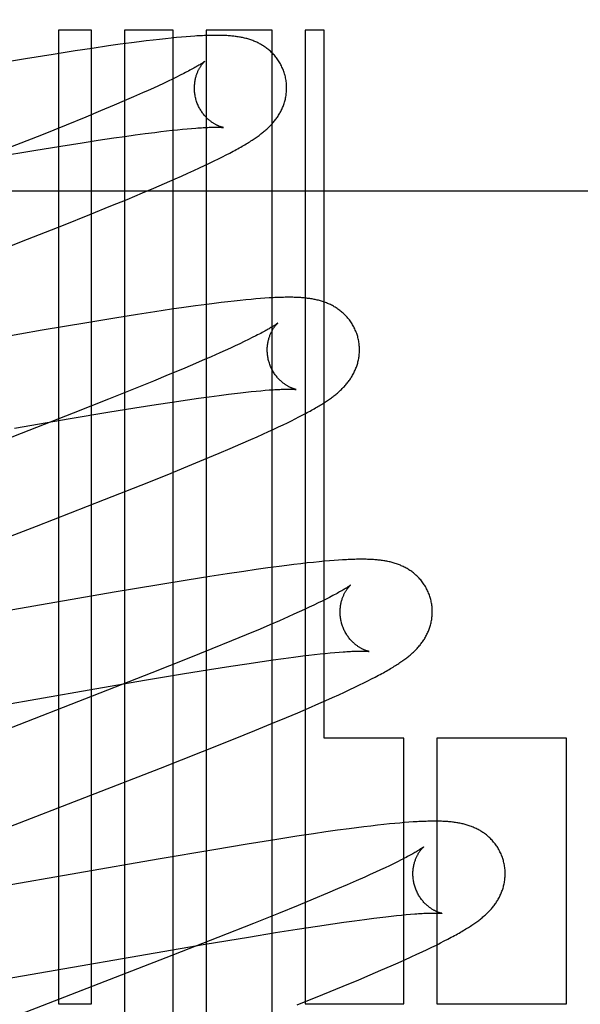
# Model space of a CAD drawing. Header units: inches. Extents: x 0 to 227, y 0 to 147.
# Tile 30 of 69: x 79.439 to 79.561, y 75.107 to 75.321. Entities that reach past the tile are written whole.
import ezdxf

# ---------------------------------------------------------------- set-up
doc = ezdxf.new("R2010")
doc.units = ezdxf.units.IN
doc.header["$LTSCALE"] = 12.505625
doc.header["$MEASUREMENT"] = 0
doc.linetypes.add('HIDDEN', pattern=[0.2, 0.1, -0.1])
doc.layers.add('DEFAULT_2', color=8, linetype='HIDDEN')

msp = doc.modelspace()

# ---------------------------------------------------------------- linework, layer by layer
at = {"layer": 'DEFAULT_2', "color": 8, "linetype": 'HIDDEN'}
for p, q in [((79.4546, 75.31843), (79.44746, 75.31843)), ((79.44746, 75.31843), (79.44746, 75.10738)), ((79.4546, 75.10738), (79.4546, 75.31843)), ((79.47234, 75.31843), (79.46174, 75.31843)), ((79.46174, 75.31843), (79.46174, 75.01264)), ((79.47234, 74.95919), (79.47234, 75.31843)), ((79.49377, 75.31843), (79.47948, 75.31843)), ((79.47948, 75.31843), (79.47948, 74.94957)), ((79.49377, 74.93431), (79.49377, 75.31843)), ((79.50506, 75.31843), (79.50091, 75.31843)), ((79.50091, 75.31843), (79.50091, 75.10738)), ((79.50506, 75.16498), (79.50506, 75.31843)), ((79.46648, 75.31613), (79.46492, 75.31593)), ((79.46795, 75.31631), (79.46648, 75.31613)), ((79.46934, 75.31647), (79.46795, 75.31631)), ((79.47065, 75.31661), (79.46934, 75.31647)), ((79.47188, 75.31674), (79.47065, 75.31661)), ((79.47303, 75.31685), (79.47188, 75.31674)), ((79.47412, 75.31695), (79.47303, 75.31685)), ((79.47514, 75.31703), (79.47412, 75.31695)), ((79.4761, 75.31711), (79.47514, 75.31703)), ((79.45108, 75.31396), (79.4463, 75.31321)), ((79.45476, 75.31452), (79.45108, 75.31396)), ((79.45829, 75.31503), (79.45476, 75.31452)), ((79.46084, 75.31539), (79.45829, 75.31503)), ((79.46331, 75.31573), (79.46084, 75.31539)), ((79.46492, 75.31593), (79.46331, 75.31573)), ((79.4403, 75.31224), (79.43191, 75.31084)), ((79.4463, 75.31321), (79.4403, 75.31224)), ((79.47215, 75.30784), (79.47121, 75.30738)), ((79.47303, 75.30827), (79.47215, 75.30784)), ((79.47385, 75.30868), (79.47303, 75.30827)), ((79.47461, 75.30906), (79.47385, 75.30868)), ((79.46688, 75.30539), (79.46566, 75.30485)), ((79.46804, 75.30592), (79.46688, 75.30539)), ((79.46915, 75.30642), (79.46804, 75.30592)), ((79.47021, 75.30691), (79.46915, 75.30642)), ((79.47121, 75.30738), (79.47021, 75.30691)), ((79.46374, 75.304), (79.46171, 75.30312)), ((79.46566, 75.30485), (79.46374, 75.304)), ((79.45956, 75.30221), (79.45655, 75.30094)), ((79.46171, 75.30312), (79.45956, 75.30221)), ((79.45335, 75.29962), (79.44914, 75.29789)), ((79.45655, 75.30094), (79.45335, 75.29962)), ((79.44914, 75.29789), (79.44376, 75.29573)), ((79.4721, 75.29675), (79.47324, 75.29687)), ((79.47324, 75.29687), (79.47433, 75.29698)), ((79.47433, 75.29698), (79.47535, 75.29707)), ((79.47535, 75.29707), (79.47631, 75.29716)), ((79.44376, 75.29573), (79.43613, 75.2927)), ((79.45607, 75.29459), (79.45942, 75.29509)), ((79.45942, 75.29509), (79.46181, 75.29543)), ((79.46181, 75.29543), (79.4641, 75.29575)), ((79.4641, 75.29575), (79.46628, 75.29604)), ((79.46628, 75.29604), (79.46834, 75.2963)), ((79.46834, 75.2963), (79.46965, 75.29646)), ((79.46965, 75.29646), (79.4709, 75.29661)), ((79.4709, 75.29661), (79.4721, 75.29675)), ((79.44209, 75.29237), (79.44794, 75.29332)), ((79.44794, 75.29332), (79.45256, 75.29405)), ((79.45256, 75.29405), (79.45607, 75.29459)), ((79.43385, 75.29099), (79.44209, 75.29237)), ((79.48118, 75.2901), (79.48211, 75.29055)), ((79.48211, 75.29055), (79.48298, 75.29099)), ((79.48298, 75.29099), (79.48381, 75.29141)), ((79.48381, 75.29141), (79.48458, 75.29181)), ((79.4768, 75.28803), (79.47801, 75.28859)), ((79.47801, 75.28859), (79.47914, 75.28912)), ((79.47914, 75.28912), (79.48019, 75.28962)), ((79.48019, 75.28962), (79.48118, 75.2901)), ((79.47045, 75.28522), (79.47272, 75.28621)), ((79.47272, 75.28621), (79.47416, 75.28684)), ((79.47416, 75.28684), (79.47552, 75.28745)), ((79.47552, 75.28745), (79.4768, 75.28803)), ((79.46568, 75.28319), (79.4681, 75.28421)), ((79.4681, 75.28421), (79.47045, 75.28522)), ((79.28326, 75.28363), (79.78326, 75.28363)), ((79.46232, 75.28178), (79.46568, 75.28319)), ((79.45425, 75.27849), (79.45882, 75.28034)), ((79.45882, 75.28034), (79.46232, 75.28178)), ((79.44852, 75.2762), (79.45425, 75.27849)), ((79.43946, 75.27262), (79.44852, 75.2762)), ((79.39663, 75.256), (79.43946, 75.27262)), ((79.47717, 75.25867), (79.47461, 75.25832)), ((79.47965, 75.25901), (79.47717, 75.25867)), ((79.48124, 75.25921), (79.47965, 75.25901)), ((79.48276, 75.2594), (79.48124, 75.25921)), ((79.4842, 75.25957), (79.48276, 75.2594)), ((79.48557, 75.25972), (79.4842, 75.25957)), ((79.48686, 75.25986), (79.48557, 75.25972)), ((79.48807, 75.25999), (79.48686, 75.25986)), ((79.48921, 75.26009), (79.48807, 75.25999)), ((79.49027, 75.26019), (79.48921, 75.26009)), ((79.49128, 75.26027), (79.49027, 75.26019)), ((79.49222, 75.26034), (79.49128, 75.26027)), ((79.4646, 75.25682), (79.4597, 75.25604)), ((79.46836, 75.2574), (79.4646, 75.25682)), ((79.47199, 75.25794), (79.46836, 75.2574)), ((79.47461, 75.25832), (79.47199, 75.25794)), ((79.45358, 75.25504), (79.44395, 75.25341)), ((79.4597, 75.25604), (79.45358, 75.25504)), ((79.44395, 75.25341), (79.39872, 75.24554)), ((79.49024, 75.25219), (79.48946, 75.2518)), ((79.48578, 75.25002), (79.48472, 75.24953)), ((79.48679, 75.25049), (79.48578, 75.25002)), ((79.48774, 75.25095), (79.48679, 75.25049)), ((79.48863, 75.25138), (79.48774, 75.25095)), ((79.48946, 75.2518), (79.48863, 75.25138)), ((79.48242, 75.24849), (79.48057, 75.24767)), ((79.4836, 75.24902), (79.48242, 75.24849)), ((79.48472, 75.24953), (79.4836, 75.24902)), ((79.47652, 75.24591), (79.47433, 75.24498)), ((79.4786, 75.24681), (79.47652, 75.24591)), ((79.48057, 75.24767), (79.4786, 75.24681)), ((79.47126, 75.2437), (79.46802, 75.24236)), ((79.47433, 75.24498), (79.47126, 75.2437)), ((79.46802, 75.24236), (79.46374, 75.24062)), ((79.46374, 75.24062), (79.45831, 75.23844)), ((79.48012, 75.23899), (79.48229, 75.23928)), ((79.48229, 75.23928), (79.48434, 75.23954)), ((79.48434, 75.23954), (79.48564, 75.2397)), ((79.48564, 75.2397), (79.48688, 75.23984)), ((79.48688, 75.23984), (79.48807, 75.23998)), ((79.48807, 75.23998), (79.48921, 75.2401)), ((79.48921, 75.2401), (79.49028, 75.2402)), ((79.49028, 75.2402), (79.4913, 75.2403)), ((79.4913, 75.2403), (79.49225, 75.24038)), ((79.45831, 75.23844), (79.45061, 75.23539)), ((79.46402, 75.23657), (79.46862, 75.2373)), ((79.46862, 75.2373), (79.47213, 75.23784)), ((79.47213, 75.23784), (79.47546, 75.23833)), ((79.47546, 75.23833), (79.47784, 75.23867)), ((79.47784, 75.23867), (79.48012, 75.23899)), ((79.45061, 75.23539), (79.43933, 75.23098)), ((79.44996, 75.23425), (79.45818, 75.23562)), ((79.45818, 75.23562), (79.46402, 75.23657)), ((79.49957, 75.2346), (79.50031, 75.23499)), ((79.50031, 75.23499), (79.50101, 75.23536)), ((79.43795, 75.23219), (79.44996, 75.23425)), ((79.49517, 75.23244), (79.49616, 75.23291)), ((79.49616, 75.23291), (79.49708, 75.23336)), ((79.49708, 75.23336), (79.49796, 75.23379)), ((79.49796, 75.23379), (79.49879, 75.2342)), ((79.49879, 75.2342), (79.49957, 75.2346)), ((79.43933, 75.23098), (79.40177, 75.21643)), ((79.49051, 75.2303), (79.49178, 75.23088)), ((79.49178, 75.23088), (79.49299, 75.23142)), ((79.49299, 75.23142), (79.49411, 75.23194)), ((79.49411, 75.23194), (79.49517, 75.23244)), ((79.4847, 75.22776), (79.487, 75.22875)), ((79.487, 75.22875), (79.48916, 75.2297)), ((79.48916, 75.2297), (79.49051, 75.2303)), ((79.47897, 75.22535), (79.48229, 75.22674)), ((79.48229, 75.22674), (79.4847, 75.22776)), ((79.47552, 75.22393), (79.47897, 75.22535)), ((79.46536, 75.21982), (79.47102, 75.22209)), ((79.47102, 75.22209), (79.47552, 75.22393)), ((79.45742, 75.21668), (79.46536, 75.21982)), ((79.44269, 75.21093), (79.45742, 75.21668)), ((79.42056, 75.20237), (79.44269, 75.21093)), ((79.5014, 75.20294), (79.49999, 75.20278)), ((79.50273, 75.20308), (79.5014, 75.20294)), ((79.50399, 75.20321), (79.50273, 75.20308)), ((79.50515, 75.20332), (79.50399, 75.20321)), ((79.50624, 75.20341), (79.50515, 75.20332)), ((79.50724, 75.20349), (79.50624, 75.20341)), ((79.50818, 75.20356), (79.50724, 75.20349)), ((79.48766, 75.20113), (79.48403, 75.20059)), ((79.49029, 75.20151), (79.48766, 75.20113)), ((79.49284, 75.20187), (79.49029, 75.20151)), ((79.49533, 75.2022), (79.49284, 75.20187)), ((79.49694, 75.20241), (79.49533, 75.2022)), ((79.4985, 75.2026), (79.49694, 75.20241)), ((79.49999, 75.20278), (79.4985, 75.2026)), ((79.47534, 75.19922), (79.4692, 75.19822)), ((79.48025, 75.2), (79.47534, 75.19922)), ((79.48403, 75.20059), (79.48025, 75.2)), ((79.45954, 75.19659), (79.41535, 75.18889)), ((79.4692, 75.19822), (79.45954, 75.19659)), ((79.50464, 75.1947), (79.50376, 75.19427)), ((79.50546, 75.19511), (79.50464, 75.1947)), ((79.50622, 75.19549), (79.50546, 75.19511)), ((79.49965, 75.19235), (79.49849, 75.19182)), ((79.50076, 75.19286), (79.49965, 75.19235)), ((79.50182, 75.19335), (79.50076, 75.19286)), ((79.50282, 75.19382), (79.50182, 75.19335)), ((79.50376, 75.19427), (79.50282, 75.19382)), ((79.49535, 75.19043), (79.49331, 75.18955)), ((79.49727, 75.19128), (79.49535, 75.19043)), ((79.49849, 75.19182), (79.49727, 75.19128)), ((79.49117, 75.18863), (79.48814, 75.18736)), ((79.49331, 75.18955), (79.49117, 75.18863)), ((79.48495, 75.18604), (79.48072, 75.18431)), ((79.48814, 75.18736), (79.48495, 75.18604)), ((79.48072, 75.18431), (79.47534, 75.18214)), ((79.47534, 75.18214), (79.46769, 75.17911)), ((79.4883, 75.1811), (79.49162, 75.18159)), ((79.49162, 75.18159), (79.494, 75.18193)), ((79.494, 75.18193), (79.49627, 75.18225)), ((79.49627, 75.18225), (79.49842, 75.18253)), ((79.49842, 75.18253), (79.50046, 75.18279)), ((79.50046, 75.18279), (79.50175, 75.18294)), ((79.50175, 75.18294), (79.50299, 75.18309)), ((79.50299, 75.18309), (79.50417, 75.18322)), ((79.50417, 75.18322), (79.50529, 75.18333)), ((79.50529, 75.18333), (79.50635, 75.18344)), ((79.50635, 75.18344), (79.50736, 75.18353)), ((79.50736, 75.18353), (79.5083, 75.18361)), ((79.47436, 75.1789), (79.48019, 75.17984)), ((79.48019, 75.17984), (79.48479, 75.18057)), ((79.48479, 75.18057), (79.4883, 75.1811)), ((79.45409, 75.17546), (79.46612, 75.17752)), ((79.46769, 75.17911), (79.45645, 75.17471)), ((79.46612, 75.17752), (79.47436, 75.1789)), ((79.51364, 75.17694), (79.51452, 75.17738)), ((79.51452, 75.17738), (79.51534, 75.1778)), ((79.51534, 75.1778), (79.51612, 75.1782)), ((79.40825, 75.16748), (79.45409, 75.17546)), ((79.50948, 75.17495), (79.51064, 75.1755)), ((79.51064, 75.1755), (79.51171, 75.176)), ((79.51171, 75.176), (79.51271, 75.17649)), ((79.51271, 75.17649), (79.51364, 75.17694)), ((79.45645, 75.17471), (79.41545, 75.15881)), ((79.50393, 75.17246), (79.5054, 75.17311)), ((79.5054, 75.17311), (79.50684, 75.17375)), ((79.50684, 75.17375), (79.50821, 75.17437)), ((79.50821, 75.17437), (79.50948, 75.17495)), ((79.49933, 75.17048), (79.50167, 75.17148)), ((79.50167, 75.17148), (79.50393, 75.17246)), ((79.49352, 75.16804), (79.49689, 75.16945)), ((79.49689, 75.16945), (79.49933, 75.17048)), ((79.48543, 75.16475), (79.49, 75.1666)), ((79.49, 75.1666), (79.49352, 75.16804)), ((79.47871, 75.16206), (79.48543, 75.16475)), ((79.52234, 75.16498), (79.50506, 75.16498)), ((79.52234, 75.10738), (79.52234, 75.16498)), ((79.55759, 75.16498), (79.52948, 75.16498)), ((79.52948, 75.16498), (79.52948, 75.10738)), ((79.55759, 75.10738), (79.55759, 75.16498)), ((79.46959, 75.15847), (79.47871, 75.16206)), ((79.43679, 75.14575), (79.46959, 75.15847)), ((79.51046, 75.14532), (79.50798, 75.14499)), ((79.51207, 75.14553), (79.51046, 75.14532)), ((79.51366, 75.14573), (79.51207, 75.14553)), ((79.51519, 75.14592), (79.51366, 75.14573)), ((79.51663, 75.14608), (79.51519, 75.14592)), ((79.51796, 75.14623), (79.51663, 75.14608)), ((79.51921, 75.14636), (79.51796, 75.14623)), ((79.52037, 75.14647), (79.51921, 75.14636)), ((79.52145, 75.14657), (79.52037, 75.14647)), ((79.52247, 75.14666), (79.52145, 75.14657)), ((79.52343, 75.14673), (79.52247, 75.14666)), ((79.52434, 75.14679), (79.52343, 75.14673)), ((79.49912, 75.14369), (79.49436, 75.14295)), ((79.50277, 75.14424), (79.49912, 75.14369)), ((79.50542, 75.14463), (79.50277, 75.14424)), ((79.50798, 75.14499), (79.50542, 75.14463)), ((79.48839, 75.14199), (79.4811, 75.14078)), ((79.49436, 75.14295), (79.48839, 75.14199)), ((79.4811, 75.14078), (79.46904, 75.13872)), ((79.46904, 75.13872), (79.42698, 75.13138)), ((79.51826, 75.13686), (79.51725, 75.13639)), ((79.51922, 75.13732), (79.51826, 75.13686)), ((79.52012, 75.13775), (79.51922, 75.13732)), ((79.52096, 75.13817), (79.52012, 75.13775)), ((79.52174, 75.13856), (79.52096, 75.13817)), ((79.51388, 75.13485), (79.51202, 75.13403)), ((79.51506, 75.13538), (79.51388, 75.13485)), ((79.51618, 75.13589), (79.51506, 75.13538)), ((79.51725, 75.13639), (79.51618, 75.13589)), ((79.51004, 75.13316), (79.50795, 75.13227)), ((79.51202, 75.13403), (79.51004, 75.13316)), ((79.50576, 75.13134), (79.50268, 75.13005)), ((79.50795, 75.13227), (79.50576, 75.13134)), ((79.49943, 75.12871), (79.49515, 75.12697)), ((79.50268, 75.13005), (79.49943, 75.12871)), ((79.49515, 75.12697), (79.48971, 75.12478)), ((79.51584, 75.12595), (79.51715, 75.12611)), ((79.51715, 75.12611), (79.5184, 75.12625)), ((79.5184, 75.12625), (79.51959, 75.12639)), ((79.51959, 75.12639), (79.52073, 75.12651)), ((79.52073, 75.12651), (79.5218, 75.12661)), ((79.5218, 75.12661), (79.52282, 75.12671)), ((79.52282, 75.12671), (79.52378, 75.12679)), ((79.48971, 75.12478), (79.482, 75.12173)), ((79.49918, 75.12356), (79.5036, 75.12424)), ((79.5036, 75.12424), (79.50694, 75.12473)), ((79.50694, 75.12473), (79.50933, 75.12508)), ((79.50933, 75.12508), (79.51161, 75.12539)), ((79.51161, 75.12539), (79.51378, 75.12568)), ((79.51378, 75.12568), (79.51584, 75.12595)), ((79.47926, 75.12028), (79.48863, 75.12185)), ((79.48863, 75.12185), (79.49452, 75.12282)), ((79.49452, 75.12282), (79.49918, 75.12356)), ((79.4132, 75.10886), (79.47926, 75.12028)), ((79.482, 75.12173), (79.47072, 75.11732)), ((79.52741, 75.11917), (79.52843, 75.11966)), ((79.52843, 75.11966), (79.52938, 75.12012)), ((79.52938, 75.12012), (79.53026, 75.12057)), ((79.53026, 75.12057), (79.53109, 75.12099)), ((79.53109, 75.12099), (79.53188, 75.1214)), ((79.52252, 75.11691), (79.52388, 75.11753)), ((79.52388, 75.11753), (79.52515, 75.11811)), ((79.52515, 75.11811), (79.52632, 75.11866)), ((79.52632, 75.11866), (79.52741, 75.11917)), ((79.47072, 75.11732), (79.43093, 75.1019)), ((79.51734, 75.11463), (79.5196, 75.11562)), ((79.5196, 75.11562), (79.52108, 75.11627)), ((79.52108, 75.11627), (79.52252, 75.11691)), ((79.51255, 75.1126), (79.51499, 75.11363)), ((79.51499, 75.11363), (79.51734, 75.11463)), ((79.50476, 75.10939), (79.50917, 75.1112)), ((79.50917, 75.1112), (79.51255, 75.1126)), ((79.4992, 75.10714), (79.50476, 75.10939)), ((79.44746, 75.10738), (79.4546, 75.10738)), ((79.50091, 75.10738), (79.52234, 75.10738)), ((79.52948, 75.10738), (79.55759, 75.10738))]:
    msp.add_line(p, q, dxfattribs=at)
for points in [[(79.49653, 75.30881), (79.49647, 75.30902), (79.49639, 75.30927), (79.49631, 75.30951), (79.49622, 75.30976), (79.49612, 75.31), (79.49602, 75.31024), (79.49591, 75.31047), (79.4958, 75.3107), (79.49568, 75.31093), (79.49556, 75.31116), (79.49543, 75.31138), (79.4953, 75.3116), (79.49516, 75.31181), (79.49502, 75.31202), (79.49487, 75.31223), (79.49472, 75.31243), (79.49457, 75.31263), (79.49441, 75.31282), (79.49425, 75.31301), (79.49408, 75.31319), (79.49391, 75.31337), (79.49374, 75.31355), (79.49357, 75.31372), (79.49339, 75.31388), (79.49321, 75.31404), (79.49303, 75.3142), (79.49285, 75.31435), (79.49266, 75.31449), (79.49247, 75.31464), (79.49228, 75.31477), (79.49208, 75.31491), (79.49188, 75.31504), (79.49168, 75.31516), (79.49148, 75.31528), (79.49128, 75.3154), (79.49107, 75.31552), (79.49086, 75.31562), (79.49066, 75.31573), (79.49045, 75.31583), (79.49024, 75.31592), (79.49003, 75.31601), (79.48981, 75.3161), (79.4896, 75.31619), (79.48938, 75.31627), (79.48916, 75.31634), (79.48894, 75.31642), (79.48872, 75.31649), (79.48849, 75.31656), (79.48827, 75.31662), (79.48804, 75.31668), (79.48781, 75.31673), (79.48759, 75.31679), (79.48736, 75.31684), (79.48713, 75.31688), (79.4869, 75.31693), (79.48667, 75.31697), (79.48644, 75.31701), (79.48621, 75.31704), (79.48597, 75.31708), (79.48574, 75.31711), (79.4855, 75.31714), (79.48525, 75.31716), (79.48501, 75.31719), (79.48476, 75.31721), (79.4845, 75.31723), (79.48425, 75.31725), (79.48398, 75.31727), (79.48371, 75.31728), (79.48343, 75.3173), (79.48314, 75.31731), (79.48285, 75.31732), (79.48255, 75.31732), (79.48224, 75.31733), (79.48193, 75.31733), (79.4816, 75.31733), (79.48127, 75.31733), (79.48093, 75.31733), (79.48058, 75.31732), (79.48023, 75.31732), (79.47986, 75.31731), (79.47948, 75.31729), (79.4791, 75.31728), (79.4787, 75.31726), (79.4783, 75.31724), (79.47788, 75.31722), (79.47746, 75.3172), (79.47702, 75.31717), (79.4761, 75.31711)], [(79.47921, 75.31175), (79.4792, 75.31174), (79.47919, 75.31173), (79.47916, 75.31171), (79.47913, 75.31169), (79.47909, 75.31166), (79.47904, 75.31162), (79.47898, 75.31158), (79.47891, 75.31152), (79.47883, 75.31147), (79.47873, 75.3114), (79.47863, 75.31133), (79.47851, 75.31125), (79.47837, 75.31117), (79.47823, 75.31107), (79.47807, 75.31097), (79.47789, 75.31087), (79.4777, 75.31075), (79.4775, 75.31063), (79.47728, 75.3105), (79.47704, 75.31037), (79.47679, 75.31023), (79.47653, 75.31008), (79.47625, 75.30993), (79.47595, 75.30977), (79.47564, 75.3096), (79.47531, 75.30943), (79.47497, 75.30925), (79.47461, 75.30906)], [(79.47726, 75.30345), (79.47721, 75.30365), (79.47715, 75.30388), (79.4771, 75.30412), (79.47706, 75.30435), (79.47702, 75.30459), (79.47699, 75.30482), (79.47697, 75.30505), (79.47695, 75.30529), (79.47693, 75.30552), (79.47693, 75.30575), (79.47693, 75.30598), (79.47693, 75.3062), (79.47694, 75.30642), (79.47696, 75.30664), (79.47698, 75.30686), (79.477, 75.30707), (79.47703, 75.30728), (79.47706, 75.30749), (79.4771, 75.30769), (79.47714, 75.30788), (79.47719, 75.30808), (79.47724, 75.30826), (79.47729, 75.30844), (79.47734, 75.30862), (79.4774, 75.30878), (79.47746, 75.30895), (79.47752, 75.30911), (79.47758, 75.30926), (79.47764, 75.30941), (79.4777, 75.30956), (79.47777, 75.3097), (79.47783, 75.30983), (79.4779, 75.30996), (79.47797, 75.31009), (79.47803, 75.3102), (79.4781, 75.31032), (79.47816, 75.31043), (79.47823, 75.31054), (79.47829, 75.31064), (79.47836, 75.31074), (79.47842, 75.31083), (79.47849, 75.31092), (79.47855, 75.311), (79.47861, 75.31108), (79.47867, 75.31116), (79.47873, 75.31123), (79.47878, 75.3113), (79.47884, 75.31136), (79.47889, 75.31142), (79.47894, 75.31147), (79.47898, 75.31152), (79.47902, 75.31157), (79.47906, 75.31161), (79.4791, 75.31164), (79.47913, 75.31167), (79.47916, 75.3117), (79.47918, 75.31172), (79.47919, 75.31173), (79.47921, 75.31174), (79.47921, 75.31175)], [(79.48458, 75.29181), (79.48495, 75.292), (79.48531, 75.2922), (79.48566, 75.29239), (79.48601, 75.29257), (79.48634, 75.29276), (79.48666, 75.29294), (79.48697, 75.29311), (79.48728, 75.29329), (79.48757, 75.29346), (79.48786, 75.29363), (79.48814, 75.2938), (79.48841, 75.29396), (79.48867, 75.29412), (79.48893, 75.29428), (79.48918, 75.29444), (79.48942, 75.2946), (79.48966, 75.29475), (79.48989, 75.29491), (79.49011, 75.29506), (79.49033, 75.29521), (79.49054, 75.29536), (79.49074, 75.2955), (79.49095, 75.29565), (79.49114, 75.2958), (79.49134, 75.29595), (79.49153, 75.2961), (79.49172, 75.29625), (79.4919, 75.2964), (79.49208, 75.29655), (79.49226, 75.2967), (79.49244, 75.29685), (79.49262, 75.29701), (79.49279, 75.29717), (79.49296, 75.29733), (79.49313, 75.29749), (79.49329, 75.29766), (79.49346, 75.29783), (79.49362, 75.298), (79.49378, 75.29817), (79.49393, 75.29834), (79.49408, 75.29852), (79.49423, 75.2987), (79.49438, 75.29888), (79.49452, 75.29907), (79.49466, 75.29925), (79.49479, 75.29944), (79.49493, 75.29963), (79.49505, 75.29983), (79.49518, 75.30002), (79.4953, 75.30022), (79.49542, 75.30043), (79.49554, 75.30063), (79.49565, 75.30084), (79.49576, 75.30105), (79.49586, 75.30127), (79.49596, 75.30148), (79.49605, 75.3017), (79.49614, 75.30192), (79.49623, 75.30214), (79.49631, 75.30237), (79.49638, 75.30259), (79.49646, 75.30282), (79.49652, 75.30306), (79.49659, 75.30329), (79.49664, 75.30353), (79.4967, 75.30377), (79.49674, 75.30402), (79.49678, 75.30426), (79.49682, 75.30451), (79.49685, 75.30476), (79.49688, 75.30501), (79.4969, 75.30527), (79.49691, 75.30552), (79.49692, 75.30578), (79.49692, 75.30603), (79.49691, 75.30629), (79.4969, 75.30655), (79.49688, 75.30681), (79.49686, 75.30706), (79.49683, 75.30732), (79.49679, 75.30758), (79.49675, 75.30784), (79.4967, 75.30809), (79.49665, 75.30834), (79.49659, 75.3086), (79.49653, 75.30881)], [(79.48321, 75.29735), (79.48321, 75.29735), (79.48321, 75.29735), (79.48319, 75.29736), (79.48317, 75.29736), (79.48314, 75.29737), (79.4831, 75.29738), (79.48306, 75.29739), (79.48301, 75.2974), (79.48295, 75.29741), (79.4829, 75.29743), (79.48283, 75.29745), (79.48276, 75.29747), (79.48269, 75.29749), (79.48261, 75.29752), (79.48253, 75.29755), (79.48244, 75.29758), (79.48235, 75.29761), (79.48225, 75.29765), (79.48216, 75.29769), (79.48206, 75.29774), (79.48196, 75.29778), (79.48185, 75.29783), (79.48174, 75.29789), (79.48163, 75.29794), (79.48152, 75.298), (79.4814, 75.29807), (79.48128, 75.29814), (79.48116, 75.29821), (79.48104, 75.29829), (79.48091, 75.29837), (79.48079, 75.29845), (79.48066, 75.29854), (79.48053, 75.29864), (79.48039, 75.29874), (79.48026, 75.29885), (79.48013, 75.29896), (79.47999, 75.29907), (79.47986, 75.2992), (79.47972, 75.29932), (79.47958, 75.29946), (79.47945, 75.2996), (79.47931, 75.29974), (79.47917, 75.2999), (79.47904, 75.30005), (79.47891, 75.30022), (79.47877, 75.30039), (79.47865, 75.30056), (79.47852, 75.30074), (79.4784, 75.30093), (79.47828, 75.30112), (79.47816, 75.30131), (79.47805, 75.30151), (79.47794, 75.30172), (79.47784, 75.30192), (79.47774, 75.30214), (79.47764, 75.30235), (79.47755, 75.30257), (79.47747, 75.3028), (79.47739, 75.30302), (79.47732, 75.30325), (79.47726, 75.30345)], [(79.47631, 75.29716), (79.47721, 75.29723), (79.47764, 75.29726), (79.47806, 75.29729), (79.47845, 75.29731), (79.47883, 75.29734), (79.47919, 75.29736), (79.47953, 75.29737), (79.47984, 75.29739), (79.48014, 75.2974), (79.48043, 75.29741), (79.48069, 75.29741), (79.48094, 75.29742), (79.48118, 75.29742), (79.4814, 75.29742), (79.48161, 75.29743), (79.4818, 75.29742), (79.48198, 75.29742), (79.48215, 75.29742), (79.4823, 75.29741), (79.48244, 75.29741), (79.48257, 75.2974), (79.48269, 75.2974), (79.48279, 75.29739), (79.48288, 75.29739), (79.48296, 75.29738), (79.48303, 75.29737), (79.48308, 75.29737), (79.48313, 75.29736), (79.48316, 75.29736), (79.48319, 75.29736), (79.48321, 75.29735), (79.48321, 75.29735)], [(79.51232, 75.25202), (79.51226, 75.25223), (79.51218, 75.25248), (79.5121, 75.25272), (79.51201, 75.25297), (79.51191, 75.25321), (79.51181, 75.25345), (79.5117, 75.25368), (79.51159, 75.25392), (79.51147, 75.25415), (79.51135, 75.25437), (79.51122, 75.2546), (79.51109, 75.25481), (79.51095, 75.25503), (79.51081, 75.25524), (79.51066, 75.25545), (79.51051, 75.25565), (79.51035, 75.25585), (79.51019, 75.25604), (79.51003, 75.25623), (79.50986, 75.25641), (79.5097, 75.25659), (79.50952, 75.25677), (79.50935, 75.25694), (79.50917, 75.2571), (79.50899, 75.25726), (79.50881, 75.25742), (79.50862, 75.25757), (79.50843, 75.25771), (79.50824, 75.25786), (79.50805, 75.25799), (79.50786, 75.25813), (79.50766, 75.25826), (79.50746, 75.25838), (79.50725, 75.25851), (79.50705, 75.25862), (79.50684, 75.25874), (79.50663, 75.25884), (79.50643, 75.25895), (79.50622, 75.25905), (79.506, 75.25914), (79.50579, 75.25923), (79.50558, 75.25932), (79.50536, 75.2594), (79.50514, 75.25949), (79.50492, 75.25956), (79.5047, 75.25964), (79.50448, 75.25971), (79.50425, 75.25977), (79.50403, 75.25984), (79.5038, 75.2599), (79.50357, 75.25995), (79.50334, 75.26), (79.50311, 75.26005), (79.50288, 75.2601), (79.50265, 75.26014), (79.50242, 75.26019), (79.50219, 75.26022), (79.50195, 75.26026), (79.50171, 75.26029), (79.50147, 75.26032), (79.50123, 75.26035), (79.50099, 75.26038), (79.50074, 75.2604), (79.50048, 75.26043), (79.50023, 75.26045), (79.49996, 75.26047), (79.49969, 75.26048), (79.49942, 75.2605), (79.49914, 75.26051), (79.49885, 75.26052), (79.49855, 75.26053), (79.49825, 75.26054), (79.49794, 75.26054), (79.49762, 75.26054), (79.4973, 75.26054), (79.49696, 75.26054), (79.49662, 75.26054), (79.49627, 75.26053), (79.49591, 75.26052), (79.49554, 75.26051), (79.49516, 75.2605), (79.49477, 75.26048), (79.49438, 75.26047), (79.49397, 75.26045), (79.49355, 75.26042), (79.49312, 75.2604), (79.49222, 75.26034)], [(79.495, 75.25496), (79.495, 75.25495), (79.49498, 75.25494), (79.49496, 75.25492), (79.49493, 75.2549), (79.4949, 75.25488), (79.49485, 75.25484), (79.4948, 75.2548), (79.49474, 75.25476), (79.49466, 75.25471), (79.49458, 75.25465), (79.49448, 75.25458), (79.49438, 75.25451), (79.49426, 75.25444), (79.49413, 75.25436), (79.49399, 75.25427), (79.49384, 75.25417), (79.49368, 75.25407), (79.4935, 75.25397), (79.49331, 75.25385), (79.49311, 75.25374), (79.4929, 75.25361), (79.49267, 75.25348), (79.49243, 75.25335), (79.49217, 75.25321), (79.49189, 75.25306), (79.4916, 75.2529), (79.49129, 75.25273), (79.49096, 75.25256), (79.49061, 75.25238), (79.49024, 75.25219)], [(79.49305, 75.24666), (79.493, 75.24686), (79.49294, 75.24709), (79.49289, 75.24732), (79.49285, 75.24756), (79.49281, 75.24779), (79.49278, 75.24803), (79.49276, 75.24826), (79.49274, 75.24849), (79.49272, 75.24872), (79.49272, 75.24895), (79.49272, 75.24918), (79.49272, 75.2494), (79.49273, 75.24963), (79.49275, 75.24985), (79.49277, 75.25006), (79.49279, 75.25027), (79.49282, 75.25048), (79.49285, 75.25069), (79.49289, 75.25089), (79.49293, 75.25108), (79.49298, 75.25127), (79.49303, 75.25146), (79.49308, 75.25164), (79.49313, 75.25181), (79.49319, 75.25198), (79.49324, 75.25215), (79.4933, 75.25231), (79.49336, 75.25246), (79.49343, 75.25261), (79.49349, 75.25276), (79.49355, 75.2529), (79.49362, 75.25303), (79.49368, 75.25316), (79.49375, 75.25328), (79.49382, 75.2534), (79.49388, 75.25352), (79.49395, 75.25363), (79.49401, 75.25374), (79.49408, 75.25384), (79.49414, 75.25394), (79.49421, 75.25403), (79.49427, 75.25412), (79.49433, 75.2542), (79.49439, 75.25428), (79.49445, 75.25436), (79.49451, 75.25443), (79.49457, 75.2545), (79.49462, 75.25456), (79.49467, 75.25462), (79.49472, 75.25468), (79.49477, 75.25473), (79.49481, 75.25477), (79.49485, 75.25481), (79.49488, 75.25485), (79.49492, 75.25488), (79.49494, 75.2549), (79.49497, 75.25492), (79.49498, 75.25494), (79.49499, 75.25495), (79.495, 75.25495)], [(79.50101, 75.23536), (79.50135, 75.23554), (79.50167, 75.23572), (79.50199, 75.23589), (79.5023, 75.23606), (79.50259, 75.23623), (79.50288, 75.23639), (79.50316, 75.23655), (79.50343, 75.23671), (79.5037, 75.23687), (79.50396, 75.23702), (79.50421, 75.23717), (79.50445, 75.23732), (79.50469, 75.23747), (79.50492, 75.23762), (79.50515, 75.23777), (79.50537, 75.23791), (79.50559, 75.23805), (79.5058, 75.2382), (79.50601, 75.23834), (79.50621, 75.23848), (79.50641, 75.23863), (79.50661, 75.23877), (79.5068, 75.23891), (79.50699, 75.23905), (79.50718, 75.2392), (79.50737, 75.23934), (79.50755, 75.23949), (79.50774, 75.23964), (79.50792, 75.23979), (79.50809, 75.23994), (79.50827, 75.2401), (79.50844, 75.24025), (79.50862, 75.24041), (79.50879, 75.24057), (79.50895, 75.24074), (79.50912, 75.2409), (79.50928, 75.24107), (79.50944, 75.24124), (79.5096, 75.24141), (79.50975, 75.24159), (79.5099, 75.24177), (79.51005, 75.24194), (79.5102, 75.24213), (79.51034, 75.24231), (79.51047, 75.24249), (79.51061, 75.24268), (79.51074, 75.24287), (79.51087, 75.24307), (79.51099, 75.24326), (79.51111, 75.24346), (79.51123, 75.24367), (79.51134, 75.24387), (79.51145, 75.24408), (79.51156, 75.24429), (79.51166, 75.2445), (79.51176, 75.24472), (79.51185, 75.24494), (79.51194, 75.24515), (79.51203, 75.24538), (79.51211, 75.2456), (79.51218, 75.24583), (79.51225, 75.24606), (79.51232, 75.24629), (79.51238, 75.24652), (79.51244, 75.24676), (79.51249, 75.247), (79.51254, 75.24725), (79.51258, 75.24749), (79.51261, 75.24774), (79.51264, 75.24799), (79.51267, 75.24824), (79.51269, 75.24849), (79.5127, 75.24874), (79.51271, 75.249), (79.51271, 75.24925), (79.5127, 75.24951), (79.51269, 75.24977), (79.51267, 75.25002), (79.51265, 75.25028), (79.51262, 75.25054), (79.51258, 75.25079), (79.51254, 75.25105), (79.51249, 75.2513), (79.51244, 75.25156), (79.51238, 75.25181), (79.51232, 75.25202)], [(79.499, 75.24056), (79.499, 75.24056), (79.49898, 75.24057), (79.49896, 75.24057), (79.49893, 75.24058), (79.49889, 75.24058), (79.49885, 75.24059), (79.4988, 75.24061), (79.49875, 75.24062), (79.49869, 75.24064), (79.49862, 75.24066), (79.49855, 75.24068), (79.49848, 75.2407), (79.4984, 75.24073), (79.49832, 75.24076), (79.49823, 75.24079), (79.49814, 75.24082), (79.49805, 75.24086), (79.49795, 75.2409), (79.49785, 75.24094), (79.49775, 75.24099), (79.49764, 75.24104), (79.49753, 75.24109), (79.49742, 75.24115), (79.49731, 75.24121), (79.49719, 75.24128), (79.49707, 75.24134), (79.49695, 75.24142), (79.49683, 75.24149), (79.49671, 75.24157), (79.49658, 75.24166), (79.49645, 75.24175), (79.49632, 75.24185), (79.49619, 75.24195), (79.49605, 75.24205), (79.49592, 75.24217), (79.49578, 75.24228), (79.49565, 75.2424), (79.49551, 75.24253), (79.49538, 75.24267), (79.49524, 75.24281), (79.4951, 75.24295), (79.49497, 75.2431), (79.49483, 75.24326), (79.4947, 75.24342), (79.49457, 75.24359), (79.49444, 75.24377), (79.49431, 75.24395), (79.49419, 75.24413), (79.49407, 75.24432), (79.49395, 75.24452), (79.49384, 75.24472), (79.49373, 75.24492), (79.49363, 75.24513), (79.49353, 75.24535), (79.49343, 75.24556), (79.49334, 75.24578), (79.49326, 75.24601), (79.49318, 75.24623), (79.49311, 75.24646), (79.49305, 75.24666)], [(79.49225, 75.24038), (79.49314, 75.24045), (79.49356, 75.24048), (79.49397, 75.24051), (79.49436, 75.24053), (79.49473, 75.24055), (79.49509, 75.24057), (79.49543, 75.24059), (79.49575, 75.2406), (79.49606, 75.24061), (79.49635, 75.24062), (79.49663, 75.24063), (79.49689, 75.24063), (79.49713, 75.24063), (79.49736, 75.24063), (79.49756, 75.24063), (79.49776, 75.24063), (79.49793, 75.24063), (79.49809, 75.24062), (79.49823, 75.24062), (79.49836, 75.24061), (79.49848, 75.24061), (79.49858, 75.2406), (79.49867, 75.24059), (79.49875, 75.24059), (79.49881, 75.24058), (79.49887, 75.24058), (79.49892, 75.24057), (79.49895, 75.24057), (79.49898, 75.24056), (79.499, 75.24056), (79.499, 75.24056)], [(79.52811, 75.19523), (79.52805, 75.19544), (79.52797, 75.19569), (79.52789, 75.19593), (79.5278, 75.19618), (79.5277, 75.19642), (79.5276, 75.19666), (79.52749, 75.1969), (79.52738, 75.19713), (79.52726, 75.19736), (79.52714, 75.19759), (79.52701, 75.19781), (79.52688, 75.19803), (79.52674, 75.19824), (79.52659, 75.19845), (79.52645, 75.19866), (79.52629, 75.19886), (79.52614, 75.19906), (79.52598, 75.19926), (79.52582, 75.19944), (79.52565, 75.19963), (79.52548, 75.19981), (79.52531, 75.19998), (79.52513, 75.20015), (79.52495, 75.20032), (79.52477, 75.20048), (79.52459, 75.20063), (79.5244, 75.20078), (79.52422, 75.20093), (79.52403, 75.20107), (79.52383, 75.20121), (79.52364, 75.20134), (79.52344, 75.20147), (79.52324, 75.2016), (79.52303, 75.20172), (79.52283, 75.20184), (79.52262, 75.20195), (79.52241, 75.20206), (79.5222, 75.20216), (79.52199, 75.20226), (79.52178, 75.20236), (79.52157, 75.20245), (79.52135, 75.20254), (79.52114, 75.20262), (79.52092, 75.2027), (79.5207, 75.20278), (79.52047, 75.20285), (79.52025, 75.20292), (79.52003, 75.20299), (79.5198, 75.20305), (79.51957, 75.20311), (79.51934, 75.20316), (79.51912, 75.20322), (79.51889, 75.20327), (79.51866, 75.20331), (79.51843, 75.20336), (79.51819, 75.2034), (79.51796, 75.20344), (79.51773, 75.20347), (79.51749, 75.2035), (79.51725, 75.20353), (79.51702, 75.20356), (79.51678, 75.20359), (79.51653, 75.20361), (79.51629, 75.20363), (79.51604, 75.20365), (79.51578, 75.20367), (79.51553, 75.20369), (79.51527, 75.2037), (79.515, 75.20372), (79.51473, 75.20373), (79.51446, 75.20373), (79.51418, 75.20374), (79.51389, 75.20375), (79.5136, 75.20375), (79.5133, 75.20375), (79.513, 75.20375), (79.51268, 75.20375), (79.51236, 75.20375), (79.51203, 75.20374), (79.5117, 75.20373), (79.51135, 75.20372), (79.511, 75.20371), (79.51063, 75.2037), (79.51025, 75.20368), (79.50987, 75.20366), (79.50946, 75.20364), (79.50905, 75.20362), (79.50818, 75.20356)], [(79.51079, 75.19816), (79.51078, 75.19816), (79.51077, 75.19814), (79.51074, 75.19813), (79.51071, 75.1981), (79.51067, 75.19807), (79.51062, 75.19803), (79.51056, 75.19799), (79.51049, 75.19794), (79.51041, 75.19788), (79.51032, 75.19782), (79.51021, 75.19775), (79.5101, 75.19767), (79.50997, 75.19759), (79.50982, 75.1975), (79.50966, 75.1974), (79.50949, 75.19729), (79.5093, 75.19718), (79.5091, 75.19706), (79.50888, 75.19693), (79.50865, 75.1968), (79.5084, 75.19666), (79.50813, 75.19651), (79.50785, 75.19636), (79.50756, 75.1962), (79.50725, 75.19603), (79.50692, 75.19586), (79.50658, 75.19568), (79.50622, 75.19549)], [(79.50884, 75.18987), (79.50879, 75.19007), (79.50873, 75.1903), (79.50868, 75.19054), (79.50864, 75.19077), (79.5086, 75.19101), (79.50857, 75.19124), (79.50855, 75.19148), (79.50853, 75.19171), (79.50852, 75.19194), (79.50851, 75.19217), (79.50851, 75.1924), (79.50851, 75.19262), (79.50852, 75.19285), (79.50854, 75.19307), (79.50856, 75.19328), (79.50858, 75.1935), (79.50861, 75.19371), (79.50865, 75.19391), (79.50869, 75.19411), (79.50873, 75.19431), (79.50877, 75.1945), (79.50882, 75.19469), (79.50887, 75.19487), (79.50893, 75.19504), (79.50898, 75.19521), (79.50904, 75.19537), (79.5091, 75.19553), (79.50916, 75.19569), (79.50922, 75.19584), (79.50929, 75.19598), (79.50935, 75.19612), (79.50942, 75.19626), (79.50948, 75.19639), (79.50955, 75.19651), (79.50962, 75.19663), (79.50968, 75.19674), (79.50975, 75.19686), (79.50982, 75.19696), (79.50988, 75.19706), (79.50995, 75.19716), (79.51001, 75.19725), (79.51007, 75.19734), (79.51013, 75.19743), (79.5102, 75.19751), (79.51025, 75.19758), (79.51031, 75.19765), (79.51037, 75.19772), (79.51042, 75.19778), (79.51047, 75.19784), (79.51052, 75.19789), (79.51057, 75.19794), (79.51061, 75.19799), (79.51065, 75.19803), (79.51068, 75.19806), (79.51071, 75.19809), (79.51074, 75.19812), (79.51076, 75.19814), (79.51078, 75.19815), (79.51079, 75.19816), (79.51079, 75.19816)], [(79.51612, 75.1782), (79.51649, 75.1784), (79.51686, 75.1786), (79.51721, 75.17879), (79.51756, 75.17897), (79.51789, 75.17916), (79.51822, 75.17934), (79.51853, 75.17952), (79.51884, 75.1797), (79.51914, 75.17987), (79.51943, 75.18004), (79.51972, 75.18021), (79.51999, 75.18038), (79.52026, 75.18054), (79.52052, 75.18071), (79.52077, 75.18087), (79.52101, 75.18102), (79.52125, 75.18118), (79.52148, 75.18134), (79.52171, 75.18149), (79.52193, 75.18164), (79.52214, 75.18179), (79.52235, 75.18194), (79.52255, 75.18209), (79.52275, 75.18223), (79.52294, 75.18238), (79.52313, 75.18253), (79.52332, 75.18268), (79.5235, 75.18283), (79.52368, 75.18298), (79.52386, 75.18313), (79.52404, 75.18329), (79.52421, 75.18344), (79.52439, 75.1836), (79.52456, 75.18376), (79.52472, 75.18393), (79.52489, 75.18409), (79.52505, 75.18426), (79.52521, 75.18443), (79.52537, 75.1846), (79.52553, 75.18478), (79.52568, 75.18495), (79.52583, 75.18513), (79.52597, 75.18532), (79.52611, 75.1855), (79.52625, 75.18569), (79.52639, 75.18587), (79.52652, 75.18606), (79.52664, 75.18626), (79.52677, 75.18645), (79.52689, 75.18665), (79.52701, 75.18686), (79.52712, 75.18706), (79.52724, 75.18727), (79.52734, 75.18748), (79.52745, 75.1877), (79.52754, 75.18791), (79.52764, 75.18813), (79.52773, 75.18835), (79.52781, 75.18857), (79.52789, 75.18879), (79.52797, 75.18902), (79.52804, 75.18925), (79.52811, 75.18948), (79.52817, 75.18972), (79.52823, 75.18996), (79.52828, 75.1902), (79.52833, 75.19044), (79.52837, 75.19069), (79.5284, 75.19094), (79.52843, 75.19119), (79.52846, 75.19144), (79.52848, 75.19169), (79.52849, 75.19194), (79.5285, 75.1922), (79.5285, 75.19246), (79.52849, 75.19271), (79.52848, 75.19297), (79.52847, 75.19323), (79.52844, 75.19349), (79.52841, 75.19374), (79.52838, 75.194), (79.52833, 75.19425), (79.52828, 75.19451), (79.52823, 75.19476), (79.52817, 75.19502), (79.52811, 75.19523)], [(79.51479, 75.18377), (79.51479, 75.18377), (79.51479, 75.18377), (79.51478, 75.18377), (79.51475, 75.18378), (79.51473, 75.18378), (79.51469, 75.18379), (79.51465, 75.1838), (79.5146, 75.18381), (79.51455, 75.18383), (79.51449, 75.18384), (79.51443, 75.18386), (79.51436, 75.18388), (79.51428, 75.1839), (79.51421, 75.18393), (79.51412, 75.18396), (79.51404, 75.18399), (79.51395, 75.18402), (79.51385, 75.18406), (79.51376, 75.1841), (79.51366, 75.18415), (79.51355, 75.18419), (79.51345, 75.18424), (79.51334, 75.18429), (79.51323, 75.18435), (79.51312, 75.18441), (79.513, 75.18448), (79.51288, 75.18454), (79.51276, 75.18462), (79.51264, 75.18469), (79.51251, 75.18477), (79.51238, 75.18486), (79.51225, 75.18495), (79.51212, 75.18505), (79.51199, 75.18515), (79.51186, 75.18525), (79.51172, 75.18536), (79.51159, 75.18548), (79.51145, 75.1856), (79.51131, 75.18573), (79.51118, 75.18586), (79.51104, 75.186), (79.5109, 75.18615), (79.51077, 75.1863), (79.51063, 75.18646), (79.5105, 75.18662), (79.51036, 75.18679), (79.51024, 75.18697), (79.51011, 75.18715), (79.50998, 75.18733), (79.50986, 75.18753), (79.50975, 75.18772), (79.50963, 75.18792), (79.50952, 75.18813), (79.50942, 75.18834), (79.50932, 75.18855), (79.50923, 75.18877), (79.50914, 75.18899), (79.50905, 75.18921), (79.50897, 75.18944), (79.5089, 75.18967), (79.50884, 75.18987)], [(79.5083, 75.18361), (79.50919, 75.18368), (79.5096, 75.1837), (79.51, 75.18373), (79.51037, 75.18375), (79.51073, 75.18377), (79.51106, 75.18379), (79.51138, 75.1838), (79.51168, 75.18381), (79.51196, 75.18382), (79.51222, 75.18383), (79.51248, 75.18384), (79.51271, 75.18384), (79.51294, 75.18384), (79.51315, 75.18384), (79.51334, 75.18384), (79.51352, 75.18384), (79.51369, 75.18384), (79.51385, 75.18383), (79.51399, 75.18383), (79.51412, 75.18382), (79.51424, 75.18382), (79.51435, 75.18381), (79.51444, 75.1838), (79.51452, 75.1838), (79.51459, 75.18379), (79.51465, 75.18379), (79.5147, 75.18378), (79.51474, 75.18378), (79.51476, 75.18377), (79.51478, 75.18377), (79.51479, 75.18377)], [(79.5439, 75.13844), (79.54384, 75.13865), (79.54376, 75.1389), (79.54368, 75.13914), (79.54359, 75.13938), (79.54349, 75.13963), (79.54339, 75.13986), (79.54329, 75.1401), (79.54317, 75.14033), (79.54306, 75.14056), (79.54293, 75.14079), (79.5428, 75.14101), (79.54267, 75.14123), (79.54253, 75.14144), (79.54239, 75.14165), (79.54224, 75.14186), (79.54209, 75.14206), (79.54194, 75.14226), (79.54178, 75.14245), (79.54162, 75.14264), (79.54145, 75.14283), (79.54128, 75.143), (79.54111, 75.14318), (79.54094, 75.14335), (79.54076, 75.14351), (79.54058, 75.14367), (79.5404, 75.14383), (79.54021, 75.14398), (79.54002, 75.14413), (79.53984, 75.14427), (79.53964, 75.14441), (79.53945, 75.14454), (79.53925, 75.14467), (79.53905, 75.14479), (79.53885, 75.14492), (79.53864, 75.14503), (79.53844, 75.14515), (79.53823, 75.14525), (79.53802, 75.14536), (79.53781, 75.14546), (79.5376, 75.14555), (79.53739, 75.14564), (79.53717, 75.14573), (79.53696, 75.14582), (79.53674, 75.1459), (79.53652, 75.14597), (79.5363, 75.14605), (79.53608, 75.14612), (79.53585, 75.14619), (79.53563, 75.14625), (79.5354, 75.14631), (79.53517, 75.14636), (79.53495, 75.14642), (79.53472, 75.14647), (79.53449, 75.14651), (79.53426, 75.14656), (79.53402, 75.1466), (79.53379, 75.14664), (79.53355, 75.14667), (79.53332, 75.14671), (79.53308, 75.14674), (79.53284, 75.14677), (79.53259, 75.14679), (79.53234, 75.14682), (79.53209, 75.14684), (79.53184, 75.14686), (79.53157, 75.14688), (79.53131, 75.1469), (79.53103, 75.14691), (79.53075, 75.14693), (79.53046, 75.14694), (79.53017, 75.14695), (79.52987, 75.14695), (79.52956, 75.14696), (79.52924, 75.14696), (79.52892, 75.14696), (79.52859, 75.14696), (79.52825, 75.14696), (79.5279, 75.14695), (79.52754, 75.14694), (79.52717, 75.14693), (79.5268, 75.14692), (79.52641, 75.1469), (79.52602, 75.14689), (79.52561, 75.14687), (79.5252, 75.14684), (79.52434, 75.14679)], [(79.52658, 75.14137), (79.52658, 75.14137), (79.52656, 75.14136), (79.52654, 75.14134), (79.52652, 75.14132), (79.52648, 75.14129), (79.52643, 75.14126), (79.52638, 75.14122), (79.52632, 75.14118), (79.52625, 75.14113), (79.52617, 75.14107), (79.52607, 75.14101), (79.52597, 75.14094), (79.52586, 75.14087), (79.52573, 75.14079), (79.5256, 75.1407), (79.52545, 75.14061), (79.52528, 75.14051), (79.52511, 75.1404), (79.52491, 75.14028), (79.52471, 75.14016), (79.52448, 75.14003), (79.52424, 75.1399), (79.52399, 75.13975), (79.52371, 75.1396), (79.52342, 75.13945), (79.52312, 75.13928), (79.5228, 75.13911), (79.52246, 75.13893), (79.52211, 75.13875), (79.52174, 75.13856)], [(79.52463, 75.13308), (79.52458, 75.13328), (79.52452, 75.13351), (79.52447, 75.13374), (79.52443, 75.13398), (79.52439, 75.13421), (79.52436, 75.13444), (79.52434, 75.13468), (79.52432, 75.13491), (79.52431, 75.13514), (79.5243, 75.13537), (79.5243, 75.1356), (79.5243, 75.13582), (79.52431, 75.13604), (79.52433, 75.13626), (79.52435, 75.13648), (79.52437, 75.13669), (79.5244, 75.1369), (79.52444, 75.1371), (79.52447, 75.1373), (79.52451, 75.1375), (79.52456, 75.13769), (79.52461, 75.13788), (79.52466, 75.13806), (79.52471, 75.13823), (79.52477, 75.1384), (79.52482, 75.13856), (79.52488, 75.13872), (79.52494, 75.13888), (79.52501, 75.13903), (79.52507, 75.13917), (79.52513, 75.13931), (79.5252, 75.13945), (79.52527, 75.13958), (79.52533, 75.1397), (79.5254, 75.13982), (79.52546, 75.13994), (79.52553, 75.14005), (79.52559, 75.14015), (79.52566, 75.14025), (79.52572, 75.14035), (79.52579, 75.14044), (79.52585, 75.14053), (79.52591, 75.14062), (79.52597, 75.1407), (79.52603, 75.14078), (79.52609, 75.14085), (79.52615, 75.14092), (79.5262, 75.14098), (79.52625, 75.14104), (79.5263, 75.14109), (79.52635, 75.14114), (79.52639, 75.14119), (79.52643, 75.14123), (79.52646, 75.14126), (79.5265, 75.14129), (79.52652, 75.14132), (79.52655, 75.14134), (79.52656, 75.14136), (79.52658, 75.14137), (79.52658, 75.14137)], [(79.53188, 75.1214), (79.53226, 75.1216), (79.53262, 75.12179), (79.53298, 75.12198), (79.53333, 75.12217), (79.53366, 75.12236), (79.53399, 75.12254), (79.53431, 75.12272), (79.53462, 75.1229), (79.53492, 75.12307), (79.53522, 75.12325), (79.5355, 75.12342), (79.53578, 75.12359), (79.53605, 75.12375), (79.53631, 75.12391), (79.53656, 75.12408), (79.53681, 75.12423), (79.53705, 75.12439), (79.53728, 75.12455), (79.53751, 75.1247), (79.53772, 75.12485), (79.53794, 75.125), (79.53815, 75.12515), (79.53835, 75.1253), (79.53855, 75.12545), (79.53874, 75.1256), (79.53893, 75.12575), (79.53912, 75.12589), (79.5393, 75.12604), (79.53948, 75.1262), (79.53966, 75.12635), (79.53984, 75.1265), (79.54001, 75.12666), (79.54018, 75.12682), (79.54035, 75.12698), (79.54052, 75.12714), (79.54069, 75.1273), (79.54085, 75.12747), (79.54101, 75.12764), (79.54117, 75.12782), (79.54132, 75.12799), (79.54147, 75.12817), (79.54162, 75.12835), (79.54177, 75.12853), (79.54191, 75.12871), (79.54205, 75.1289), (79.54218, 75.12909), (79.54231, 75.12928), (79.54244, 75.12947), (79.54256, 75.12967), (79.54269, 75.12987), (79.5428, 75.13007), (79.54292, 75.13028), (79.54303, 75.13048), (79.54314, 75.1307), (79.54324, 75.13091), (79.54334, 75.13112), (79.54343, 75.13134), (79.54352, 75.13156), (79.5436, 75.13178), (79.54368, 75.13201), (79.54376, 75.13223), (79.54383, 75.13246), (79.5439, 75.1327), (79.54396, 75.13293), (79.54402, 75.13317), (79.54407, 75.13341), (79.54412, 75.13366), (79.54416, 75.1339), (79.54419, 75.13415), (79.54423, 75.1344), (79.54425, 75.13465), (79.54427, 75.1349), (79.54428, 75.13516), (79.54429, 75.13541), (79.54429, 75.13567), (79.54429, 75.13592), (79.54427, 75.13618), (79.54426, 75.13644), (79.54423, 75.1367), (79.5442, 75.13695), (79.54417, 75.13721), (79.54412, 75.13746), (79.54407, 75.13772), (79.54402, 75.13797), (79.54396, 75.13822), (79.5439, 75.13844)], [(79.53058, 75.12698), (79.53059, 75.12698), (79.53058, 75.12698), (79.53056, 75.12698), (79.53054, 75.12699), (79.53051, 75.12699), (79.53047, 75.127), (79.53043, 75.12701), (79.53038, 75.12702), (79.53033, 75.12704), (79.53027, 75.12705), (79.53021, 75.12707), (79.53014, 75.12709), (79.53006, 75.12712), (79.52998, 75.12714), (79.5299, 75.12717), (79.52981, 75.1272), (79.52972, 75.12724), (79.52963, 75.12728), (79.52953, 75.12732), (79.52943, 75.12736), (79.52933, 75.12741), (79.52923, 75.12746), (79.52912, 75.12751), (79.52901, 75.12757), (79.52889, 75.12763), (79.52878, 75.12769), (79.52866, 75.12776), (79.52854, 75.12783), (79.52842, 75.12791), (79.52829, 75.12799), (79.52816, 75.12808), (79.52803, 75.12817), (79.5279, 75.12826), (79.52777, 75.12837), (79.52764, 75.12847), (79.5275, 75.12858), (79.52737, 75.1287), (79.52723, 75.12882), (79.5271, 75.12895), (79.52696, 75.12908), (79.52682, 75.12922), (79.52668, 75.12937), (79.52655, 75.12952), (79.52641, 75.12968), (79.52628, 75.12984), (79.52615, 75.13001), (79.52602, 75.13019), (79.52589, 75.13037), (79.52577, 75.13055), (79.52565, 75.13074), (79.52553, 75.13094), (79.52542, 75.13114), (79.52531, 75.13134), (79.52521, 75.13155), (79.52511, 75.13176), (79.52501, 75.13198), (79.52493, 75.1322), (79.52484, 75.13242), (79.52476, 75.13265), (79.52469, 75.13288), (79.52463, 75.13308)], [(79.52378, 75.12679), (79.52468, 75.12686), (79.52511, 75.12689), (79.52552, 75.12692), (79.52591, 75.12695), (79.52628, 75.12697), (79.52663, 75.12699), (79.52696, 75.127), (79.52727, 75.12702), (79.52756, 75.12703), (79.52784, 75.12703), (79.5281, 75.12704), (79.52835, 75.12705), (79.52858, 75.12705), (79.5288, 75.12705), (79.529, 75.12705), (79.52919, 75.12705), (79.52937, 75.12705), (79.52953, 75.12704), (79.52968, 75.12704), (79.52982, 75.12704), (79.52995, 75.12703), (79.53006, 75.12702), (79.53016, 75.12702), (79.53025, 75.12701), (79.53033, 75.12701), (79.5304, 75.127), (79.53045, 75.12699), (79.5305, 75.12699), (79.53053, 75.12699), (79.53056, 75.12698), (79.53058, 75.12698), (79.53058, 75.12698)]]:
    msp.add_lwpolyline(points, dxfattribs=at)

doc.saveas('drawing.dxf')
